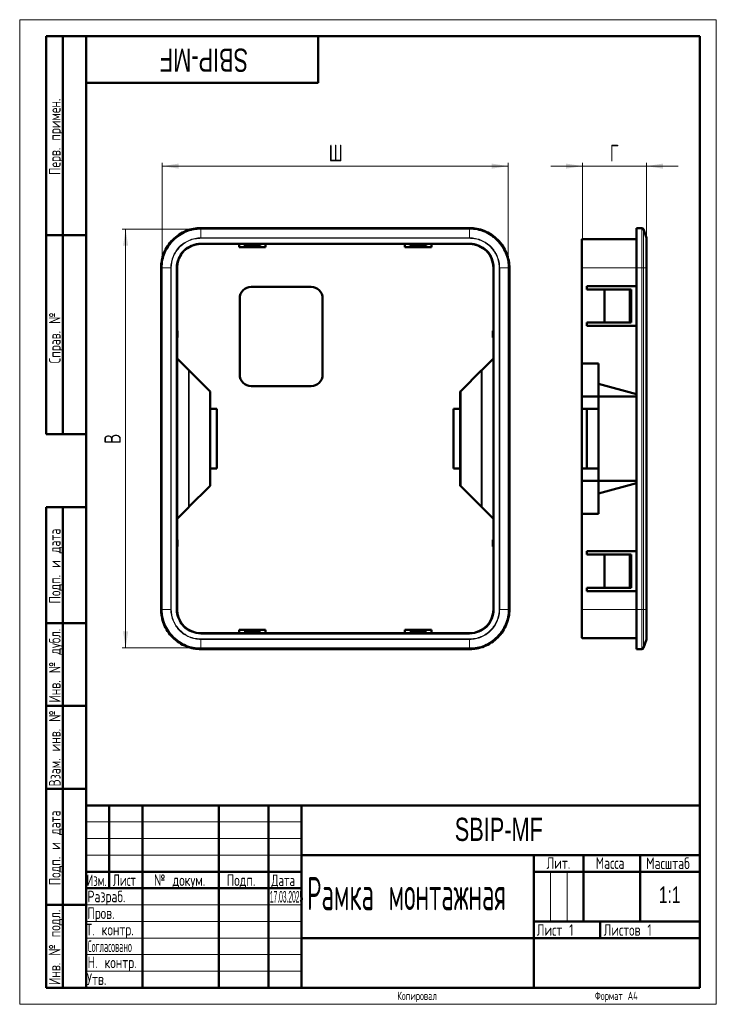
# Model space of a CAD drawing. Header units: millimetres. Extents: x 0 to 210, y 0 to 297.
import ezdxf

# ---------------------------------------------------------------- set-up
doc = ezdxf.new("R2010")
doc.units = ezdxf.units.MM
doc.layers.add('ОСЕВЫЕ', color=7, linetype='Continuous')
doc.styles.add('SLDTEXTSTYLE0', font='TXT', dxfattribs={"width": 0.7, "bigfont": 'bigfont'})
doc.styles.add('SLDTEXTSTYLE1', font='TXT', dxfattribs={"width": 0.7})
doc.styles.add('SLDTEXTSTYLE2', font='TXT', dxfattribs={"width": 0.483281, "bigfont": 'bigfont'})
doc.styles.add('SLDTEXTSTYLE3', font='TXT', dxfattribs={"width": 0.343335})
doc.styles.add('SLDTEXTSTYLE4', font='TXT', dxfattribs={"width": 0.510136, "bigfont": 'bigfont'})
doc.styles.add('SLDTEXTSTYLE5', font='TXT', dxfattribs={"width": 0.625377, "bigfont": 'bigfont'})
doc.styles.add('SLDTEXTSTYLE6', font='TXT', dxfattribs={"width": 0.632021, "bigfont": 'bigfont'})
doc.styles.add('SLDTEXTSTYLE7', font='TXT', dxfattribs={"width": 0.648852, "bigfont": 'bigfont'})
doc.styles.add('SLDTEXTSTYLE8', font='TXT', dxfattribs={"width": 0.705079, "bigfont": 'bigfont'})
doc.dimstyles.new('SLDDIMSTYLE0', dxfattribs={"dimtxt": 5, "dimasz": 5, "dimexe": 0, "dimexo": 0.0625, "dimgap": 1.25, "dimtad": 2, "dimdec": 1, "dimrnd": 1e-09, "dimzin": 12, "dimdsep": 46, "dimtxsty": 'SLDTEXTSTYLE1', "dimsah": 1, "dimcen": 0.09, "dimadec": 0, "dimazin": 3, "dimtfac": 1, "dimtdec": 3, "dimtofl": 0, "dimtmove": 0, "dimatfit": 3, "dimfxl": 0, "dimfrac": 2, "dimtolj": 1, "dimtzin": 12, "dimarcsym": 0})
doc.dimstyles.new('SLDDIMSTYLE1', dxfattribs={"dimtxt": 5, "dimasz": 5, "dimexe": 0, "dimexo": 0.0625, "dimgap": 1.25, "dimtad": 2, "dimdec": 1, "dimrnd": 1e-09, "dimzin": 12, "dimdsep": 46, "dimtxsty": 'SLDTEXTSTYLE1', "dimsah": 1, "dimcen": 0.09, "dimadec": 0, "dimazin": 3, "dimtfac": 1, "dimtdec": 3, "dimtmove": 0, "dimatfit": 0, "dimfxl": 0, "dimfrac": 2, "dimtolj": 1, "dimtzin": 12, "dimarcsym": 0})

# ---------------------------------------------------------------- blocks, each defined once
blk = doc.blocks.new('_D')
at = {"color": 7, "linetype": 'Continuous', "lineweight": 0}
for p, q in [((42.96, 222.15), (42.96, 253.83)), ((42.96, 252.83), (147.28, 252.83)), ((147.28, 222.15), (147.28, 253.83))]:
    blk.add_line(p, q, dxfattribs=at)
at = {"color": 7, "linetype": 'Continuous', "lineweight": 18}
for points in [[(42.96, 252.83), (47.96, 252.06), (47.96, 253.6)], [(147.28, 252.83), (142.28, 253.6), (142.28, 252.06)]]:
    blk.add_solid(points, dxfattribs=at)
at = {"color": 7, "linetype": 'Continuous', "lineweight": 18, "insert": (93.16, 259.27), "char_height": 5, "attachment_point": 1, "style": 'SLDTEXTSTYLE0'}
blk.add_mtext('Ш', dxfattribs=at)
blk = doc.blocks.new('_D_1')
at = {"color": 7, "linetype": 'Continuous', "lineweight": 0}
for p, q in [((54.61, 233.79), (30.93, 233.79)), ((31.93, 233.79), (31.93, 107.48)), ((54.61, 107.48), (30.93, 107.48))]:
    blk.add_line(p, q, dxfattribs=at)
at = {"color": 7, "linetype": 'Continuous', "lineweight": 18}
for points in [[(31.93, 233.79), (31.16, 228.79), (32.7, 228.79)], [(31.93, 107.48), (32.7, 112.48), (31.16, 112.48)]]:
    blk.add_solid(points, dxfattribs=at)
at = {"color": 7, "linetype": 'Continuous', "lineweight": 18, "insert": (25.48, 169.04), "char_height": 5, "attachment_point": 1, "rotation": 90, "style": 'SLDTEXTSTYLE0'}
blk.add_mtext('В', dxfattribs=at)
blk = doc.blocks.new('_D_2')
at = {"color": 7, "linetype": 'Continuous', "lineweight": 0}
for p, q in [((169.69, 252.83), (160.08, 252.83)), ((169.69, 230.85), (169.69, 253.83)), ((169.69, 252.83), (188.92, 252.83)), ((188.92, 222.15), (188.92, 253.83)), ((188.92, 252.83), (198.53, 252.83))]:
    blk.add_line(p, q, dxfattribs=at)
at = {"color": 7, "linetype": 'Continuous', "lineweight": 18}
for points in [[(169.69, 252.83), (164.69, 253.6), (164.69, 252.06)], [(188.92, 252.83), (193.92, 252.06), (193.92, 253.6)]]:
    blk.add_solid(points, dxfattribs=at)
at = {"color": 7, "linetype": 'Continuous', "lineweight": 18, "insert": (177.88, 259.27), "char_height": 5, "attachment_point": 1, "style": 'SLDTEXTSTYLE0'}
blk.add_mtext('Г', dxfattribs=at)

msp = doc.modelspace()

# ---------------------------------------------------------------- linework, layer by layer
at = {"color": 7, "linetype": 'Continuous', "lineweight": 50}
for p, q in [((8, 172), (8, 292)), ((20, 292), (8, 292)), ((8, 172), (8, 292)), ((13, 172), (13, 292)), ((13, 172), (13, 292)), ((20, 292), (20, 5)), ((205, 292), (20, 292)), ((20, 292), (20, 5)), ((90, 278), (90, 292)), ((205, 5), (205, 292)), ((20, 278), (90, 278)), ((8, 232), (20, 232)), ((20, 232), (8, 232)), ((54.62, 234.14), (135.62, 234.14)), ((185.94, 234.14), (187.58, 234.14)), ((188.92, 231.21), (188.06, 233.79)), ((54.62, 229.34), (135.62, 229.34)), ((66.12, 228.34), (66.12, 229.34)), ((67.62, 229.34), (67.62, 228.99)), ((72.62, 228.99), (67.62, 228.99)), ((72.62, 229.34), (72.62, 228.99)), ((74.12, 229.34), (74.12, 228.34)), ((116.12, 228.34), (116.12, 229.34)), ((117.62, 229.34), (117.62, 228.99)), ((122.62, 228.99), (117.62, 228.99)), ((122.62, 229.34), (122.62, 228.99)), ((124.12, 229.34), (124.12, 228.34)), ((169.69, 230.84), (185.94, 230.84)), ((74.12, 228.34), (66.12, 228.34)), ((124.12, 228.34), (116.12, 228.34)), ((42.62, 119.14), (42.62, 222.14)), ((47.42, 194.84), (47.42, 222.14)), ((142.82, 222.14), (142.82, 194.84)), ((147.62, 222.14), (147.62, 119.14)), ((169.44, 222.14), (169.44, 193.09)), ((185.94, 119.14), (185.94, 222.14)), ((188.94, 222.14), (188.94, 119.14)), ((69.82, 216.44), (87.82, 216.44)), ((185.94, 216.64), (170.94, 216.64)), ((170.94, 216.64), (170.94, 215.64)), ((170.94, 215.64), (176.34, 215.64)), ((176.34, 215.64), (176.34, 205.64)), ((176.34, 215.64), (183.81, 215.64)), ((183.84, 215.64), (183.81, 215.64)), ((183.94, 215.64), (183.84, 215.64)), ((183.94, 205.64), (183.94, 215.64)), ((183.94, 215.64), (183.96, 215.64)), ((183.96, 215.64), (184.32, 215.64)), ((184.34, 215.64), (184.32, 215.64)), ((184.34, 205.64), (184.34, 215.64)), ((66.32, 189.94), (66.32, 212.94)), ((91.32, 212.94), (91.32, 189.94)), ((170.94, 205.64), (170.94, 204.64)), ((176.34, 205.64), (170.94, 205.64)), ((183.81, 205.64), (176.34, 205.64)), ((183.81, 205.64), (183.84, 205.64)), ((183.84, 205.64), (183.94, 205.64)), ((183.96, 205.64), (183.94, 205.64)), ((184.32, 205.64), (183.96, 205.64)), ((184.32, 205.64), (184.34, 205.64)), ((47.42, 203.14), (47.57, 203.14)), ((47.57, 201.14), (47.57, 203.14)), ((142.67, 203.14), (142.67, 201.14)), ((142.82, 203.14), (142.67, 203.14)), ((170.94, 204.64), (185.94, 204.64)), ((47.42, 201.14), (47.57, 201.14)), ((142.67, 201.14), (142.82, 201.14)), ((47.42, 146.44), (47.42, 194.84)), ((50.87, 191.39), (47.42, 194.84)), ((142.82, 194.84), (139.37, 191.39)), ((142.82, 194.84), (142.82, 146.44)), ((169.44, 193.09), (169.44, 183.34)), ((169.69, 193.34), (174.49, 193.34)), ((174.49, 193.34), (174.49, 187.19)), ((50.87, 191.39), (51.11, 191.15)), ((57.17, 185.09), (51.11, 191.15)), ((139.13, 191.15), (133.07, 185.09)), ((139.13, 191.15), (139.37, 191.39)), ((185.94, 184.04), (174.49, 187.19)), ((174.49, 187.19), (174.49, 183.34)), ((57.42, 184.84), (57.17, 185.09)), ((57.42, 156.44), (57.42, 184.84)), ((87.82, 186.44), (69.82, 186.44)), ((133.07, 185.09), (132.82, 184.84)), ((132.82, 184.84), (132.82, 156.44)), ((169.44, 183.34), (174.49, 183.34)), ((169.44, 183.34), (169.44, 179.64)), ((174.49, 183.34), (185.94, 183.34)), ((174.49, 183.34), (174.49, 157.94)), ((59.42, 179.64), (57.42, 179.64)), ((59.42, 179.64), (59.42, 161.64)), ((130.82, 161.64), (130.82, 179.64)), ((132.82, 179.64), (130.82, 179.64)), ((174.49, 179.64), (169.44, 179.64)), ((169.44, 179.64), (169.44, 161.64)), ((170.94, 179.64), (170.94, 161.64)), ((8, 172), (20, 172)), ((57.42, 161.64), (59.42, 161.64)), ((130.82, 161.64), (132.82, 161.64)), ((169.44, 161.64), (174.49, 161.64)), ((169.44, 161.64), (169.44, 157.94)), ((169.44, 157.94), (169.44, 148.19)), ((174.49, 157.94), (169.44, 157.94)), ((174.49, 157.94), (174.49, 154.08)), ((185.94, 157.94), (174.49, 157.94)), ((51.11, 150.13), (57.17, 156.19)), ((57.17, 156.19), (57.42, 156.44)), ((132.82, 156.44), (133.07, 156.19)), ((133.07, 156.19), (139.13, 150.13)), ((174.49, 154.08), (185.94, 157.23)), ((174.49, 147.94), (174.49, 154.08)), ((8, 5), (8, 150)), ((8, 150), (20, 150)), ((13, 5), (13, 150)), ((47.42, 146.44), (50.87, 149.89)), ((51.11, 150.13), (50.87, 149.89)), ((139.37, 149.89), (139.13, 150.13)), ((139.37, 149.89), (142.82, 146.44)), ((47.42, 119.14), (47.42, 146.44)), ((142.82, 146.44), (142.82, 119.14)), ((169.44, 148.19), (169.44, 119.14)), ((169.69, 147.94), (174.49, 147.94)), ((47.57, 140.14), (47.42, 140.14)), ((47.57, 138.14), (47.57, 140.14)), ((142.82, 140.14), (142.67, 140.14)), ((142.67, 140.14), (142.67, 138.14)), ((47.42, 138.14), (47.57, 138.14)), ((142.67, 138.14), (142.82, 138.14)), ((185.94, 136.64), (170.94, 136.64)), ((170.94, 136.64), (170.94, 135.64)), ((170.94, 135.64), (176.34, 135.64)), ((176.34, 135.64), (176.34, 125.64)), ((176.34, 135.64), (183.81, 135.64)), ((183.84, 135.64), (183.81, 135.64)), ((183.94, 135.64), (183.84, 135.64)), ((183.94, 125.64), (183.94, 135.64)), ((183.94, 135.64), (183.96, 135.64)), ((183.96, 135.64), (184.32, 135.64)), ((184.34, 135.64), (184.32, 135.64)), ((184.34, 125.64), (184.34, 135.64)), ((170.94, 125.64), (170.94, 124.64)), ((176.34, 125.64), (170.94, 125.64)), ((183.81, 125.64), (176.34, 125.64)), ((183.81, 125.64), (183.84, 125.64)), ((183.84, 125.64), (183.94, 125.64)), ((183.96, 125.64), (183.94, 125.64)), ((184.32, 125.64), (183.96, 125.64)), ((184.32, 125.64), (184.34, 125.64)), ((170.94, 124.64), (185.94, 124.64)), ((20, 115), (8, 115)), ((66.12, 112.94), (74.12, 112.94)), ((66.12, 111.94), (66.12, 112.94)), ((74.12, 112.94), (74.12, 111.94)), ((116.12, 112.94), (124.12, 112.94)), ((116.12, 111.94), (116.12, 112.94)), ((124.12, 112.94), (124.12, 111.94)), ((135.62, 111.94), (54.62, 111.94)), ((67.62, 112.29), (72.62, 112.29)), ((67.62, 111.94), (67.62, 112.29)), ((72.62, 111.94), (72.62, 112.29)), ((117.62, 112.29), (122.62, 112.29)), ((117.62, 111.94), (117.62, 112.29)), ((122.62, 111.94), (122.62, 112.29)), ((169.69, 110.44), (185.94, 110.44)), ((188.92, 110.06), (188.06, 107.48)), ((135.62, 107.14), (54.62, 107.14)), ((185.94, 107.14), (187.58, 107.14)), ((20, 90), (8, 90)), ((20, 65), (8, 65)), ((20, 60), (205, 60)), ((20, 60), (20, 5)), ((27, 35), (27, 60)), ((37, 60), (37, 5)), ((60, 60), (60, 5)), ((75, 60), (75, 5)), ((85, 60), (85, 5)), ((85, 45), (205, 45)), ((155, 45), (155, 5)), ((170, 45), (170, 25)), ((187, 45), (187, 25)), ((20, 40), (85, 40)), ((155, 40), (205, 40)), ((20, 35), (85, 35)), ((8, 30), (20, 30)), ((155, 25), (205, 25)), ((175, 25), (175, 20)), ((85, 20), (205, 20)), ((8, 5), (20, 5)), ((20, 5), (205, 5))]:
    msp.add_line(p, q, dxfattribs=at)
at = {"color": 9, "linetype": 'Continuous', "lineweight": 18}
for p, q in [((54.62, 234.14), (54.62, 233.79)), ((54.62, 231.21), (54.62, 233.79)), ((54.62, 233.79), (135.62, 233.79)), ((135.62, 233.79), (135.62, 234.14)), ((135.62, 233.79), (135.62, 231.21)), ((135.62, 231.21), (54.62, 231.21)), ((54.62, 231.06), (54.62, 231.21)), ((135.62, 231.06), (54.62, 231.06)), ((135.62, 229.59), (54.62, 229.59)), ((54.62, 229.59), (54.62, 229.34)), ((135.62, 231.21), (135.62, 231.06)), ((135.62, 229.34), (135.62, 229.59)), ((42.62, 222.14), (42.96, 222.14)), ((42.96, 119.14), (42.96, 222.14)), ((45.54, 222.14), (42.96, 222.14)), ((45.54, 222.14), (45.54, 119.14)), ((45.7, 222.14), (45.54, 222.14)), ((45.7, 222.14), (45.7, 119.14)), ((47.17, 222.14), (47.17, 119.14)), ((47.42, 222.14), (47.17, 222.14)), ((142.82, 222.14), (143.07, 222.14)), ((143.07, 119.14), (143.07, 222.14)), ((144.54, 119.14), (144.54, 222.14)), ((144.54, 222.14), (144.7, 222.14)), ((144.7, 119.14), (144.7, 222.14)), ((147.28, 222.14), (144.7, 222.14)), ((147.28, 222.14), (147.28, 119.14)), ((147.62, 222.14), (147.28, 222.14)), ((169.69, 222.14), (169.44, 222.14)), ((169.69, 222.14), (185.94, 222.14)), ((169.69, 193.34), (169.69, 222.14)), ((185.94, 222.14), (187.58, 222.14)), ((187.58, 119.14), (187.58, 222.14)), ((187.58, 222.14), (188.06, 222.14)), ((188.06, 119.14), (188.06, 222.14)), ((188.92, 222.14), (188.06, 222.14)), ((188.92, 222.14), (188.92, 119.14)), ((188.94, 222.14), (188.92, 222.14)), ((183.81, 215.64), (183.81, 205.64)), ((183.84, 205.64), (183.84, 215.64)), ((183.96, 205.64), (183.96, 215.64)), ((184.32, 215.64), (184.32, 205.64)), ((50.87, 191.39), (50.87, 149.89)), ((51.11, 150.13), (51.11, 191.15)), ((139.13, 191.15), (139.13, 150.13)), ((139.37, 149.89), (139.37, 191.39)), ((57.17, 185.09), (57.17, 156.19)), ((133.07, 156.19), (133.07, 185.09)), ((169.69, 119.14), (169.69, 147.94)), ((183.81, 135.64), (183.81, 125.64)), ((183.84, 125.64), (183.84, 135.64)), ((183.96, 125.64), (183.96, 135.64)), ((184.32, 135.64), (184.32, 125.64)), ((42.62, 119.14), (42.96, 119.14)), ((42.96, 119.14), (45.54, 119.14)), ((45.7, 119.14), (45.54, 119.14)), ((47.17, 119.14), (47.42, 119.14)), ((142.82, 119.14), (143.07, 119.14)), ((144.54, 119.14), (144.7, 119.14)), ((144.7, 119.14), (147.28, 119.14)), ((147.62, 119.14), (147.28, 119.14)), ((169.69, 119.14), (169.44, 119.14)), ((169.69, 119.14), (185.94, 119.14)), ((185.94, 119.14), (187.58, 119.14)), ((187.58, 119.14), (188.06, 119.14)), ((188.06, 119.14), (188.92, 119.14)), ((188.94, 119.14), (188.92, 119.14)), ((54.62, 111.94), (54.62, 111.69)), ((54.62, 111.69), (135.62, 111.69)), ((54.62, 110.22), (135.62, 110.22)), ((54.62, 110.22), (54.62, 110.06)), ((54.62, 110.06), (135.62, 110.06)), ((54.62, 110.06), (54.62, 107.48)), ((135.62, 111.69), (135.62, 111.94)), ((135.62, 110.22), (135.62, 110.06)), ((135.62, 107.48), (135.62, 110.06)), ((135.62, 107.48), (54.62, 107.48)), ((54.62, 107.14), (54.62, 107.48)), ((135.62, 107.14), (135.62, 107.48))]:
    msp.add_line(p, q, dxfattribs=at)
at = {"color": 7, "linetype": 'Continuous', "lineweight": 18}
for p, q in [((20, 55), (85, 55)), ((20, 50), (85, 50)), ((20, 45), (85, 45)), ((160, 40), (160, 25)), ((165, 40), (165, 25)), ((20, 30), (85, 30)), ((20, 25), (85, 25)), ((20, 20), (85, 20)), ((20, 15), (85, 15)), ((20, 10), (85, 10))]:
    msp.add_line(p, q, dxfattribs=at)
at = {"color": 7, "linetype": 'Continuous', "lineweight": 50}
for centre, radius, start, end in [((187.58, 233.64), 0.5, 18.4349, 90), ((54.62, 222.14), 7.2, 90, 180), ((135.62, 222.14), 7.2, 0, 90), ((169.69, 230.59), 0.25, 90, 180), ((188.44, 231.06), 0.5, 0, 18.4349), ((188.69, 229.59), 0.25, 334.6398, 0), ((69.82, 212.94), 3.5, 90, 180), ((87.82, 212.94), 3.5, 0, 90), ((169.69, 193.09), 0.25, 90, 180), ((69.82, 189.94), 3.5, 180, 270), ((87.82, 189.94), 3.5, 270, 0), ((169.69, 148.19), 0.25, 180, 270), ((54.62, 119.14), 7.2, 180, 270), ((135.62, 119.14), 7.2, 270, 0), ((169.69, 110.69), 0.25, 180, 270), ((188.69, 111.69), 0.25, 0, 24.9403), ((188.44, 110.22), 0.5, 341.5651, 0), ((187.58, 107.64), 0.5, 270, 341.5651)]:
    msp.add_arc(centre, radius, start, end, dxfattribs=at)
for points in [[(54.62, 234.14), (53.89, 234.14), (52.45, 234.01), (50.18, 233.37), (48.01, 232.25), (46.07, 230.68), (44.5, 228.74), (43.38, 226.57), (42.75, 224.31), (42.62, 222.87), (42.62, 222.14)], [(147.62, 222.14), (147.62, 222.87), (147.49, 224.31), (146.86, 226.57), (145.73, 228.74), (144.17, 230.68), (142.23, 232.25), (140.05, 233.37), (137.79, 234.01), (136.35, 234.14), (135.62, 234.14)], [(42.62, 119.14), (42.62, 118.4), (42.75, 116.97), (43.38, 114.7), (44.5, 112.53), (46.07, 110.59), (48.01, 109.02), (50.18, 107.9), (52.45, 107.26), (53.89, 107.14), (54.62, 107.14)], [(135.62, 107.14), (136.35, 107.14), (137.79, 107.26), (140.05, 107.9), (142.23, 109.02), (144.17, 110.59), (145.73, 112.53), (146.86, 114.7), (147.49, 116.97), (147.62, 118.4), (147.62, 119.14)]]:
    msp.add_open_spline(points, degree=3, dxfattribs=at)
at = {"color": 9, "linetype": 'Continuous', "lineweight": 18}
for points, knots in [([(54.62, 233.79), (54.24, 233.79), (53.86, 233.78), (53.1, 233.7), (52.72, 233.64), (51.59, 233.42), (50.86, 233.2), (49.46, 232.62), (48.78, 232.25), (47.51, 231.41), (46.92, 230.92), (46.1, 230.11), (45.84, 229.82), (45.36, 229.23), (45.13, 228.92), (44.5, 227.98), (44.14, 227.31), (43.55, 225.89), (43.33, 225.16), (43.04, 223.67), (42.96, 222.91), (42.96, 222.14)], [0, 0, 0, 0, 0.0625, 0.0625, 0.125, 0.125, 0.25, 0.25, 0.375, 0.375, 0.5, 0.5, 0.5625, 0.5625, 0.625, 0.625, 0.75, 0.75, 0.875, 0.875, 1, 1, 1, 1]), ([(147.28, 222.14), (147.28, 222.52), (147.26, 222.9), (147.18, 223.66), (147.13, 224.04), (146.9, 225.16), (146.68, 225.89), (146.1, 227.29), (145.73, 227.98), (144.89, 229.24), (144.41, 229.83), (143.59, 230.65), (143.3, 230.91), (142.71, 231.39), (142.41, 231.62), (141.46, 232.25), (140.79, 232.61), (139.37, 233.2), (138.64, 233.42), (137.15, 233.72), (136.39, 233.79), (135.62, 233.79)], [0, 0, 0, 0, 0.0625, 0.0625, 0.125, 0.125, 0.25, 0.25, 0.375, 0.375, 0.5, 0.5, 0.5625, 0.5625, 0.625, 0.625, 0.75, 0.75, 0.875, 0.875, 1, 1, 1, 1]), ([(188.06, 233.79), (188.06, 233.79), (188.06, 233.78), (188.06, 233.7), (188.06, 233.64), (188.06, 233.42), (188.06, 233.2), (188.06, 232.62), (188.06, 232.25), (188.06, 231.41), (188.06, 230.92), (188.06, 230.11), (188.06, 229.82), (188.06, 229.23), (188.06, 228.92), (188.06, 227.98), (188.06, 227.31), (188.06, 225.89), (188.06, 225.16), (188.06, 223.67), (188.06, 222.91), (188.06, 222.14)], [0, 0, 0, 0, 0.0625, 0.0625, 0.125, 0.125, 0.25, 0.25, 0.375, 0.375, 0.5, 0.5, 0.5625, 0.5625, 0.625, 0.625, 0.75, 0.75, 0.875, 0.875, 1, 1, 1, 1]), ([(45.54, 222.14), (45.54, 222.74), (45.6, 223.33), (45.77, 224.2), (45.85, 224.48), (46.02, 225.05), (46.12, 225.34), (46.46, 226.16), (46.74, 226.68), (47.4, 227.67), (47.78, 228.14), (48.62, 228.97), (49.08, 229.35), (49.82, 229.84), (50.08, 230), (50.6, 230.28), (50.87, 230.41), (51.41, 230.63), (51.69, 230.73), (52.26, 230.91), (52.55, 230.98), (53.43, 231.15), (54.02, 231.21), (54.62, 231.21)], [0, 0, 0, 0, 0.125, 0.125, 0.1875, 0.1875, 0.25, 0.25, 0.375, 0.375, 0.5, 0.5, 0.625, 0.625, 0.6875, 0.6875, 0.75, 0.75, 0.8125, 0.8125, 0.875, 0.875, 1, 1, 1, 1]), ([(54.62, 231.06), (54.52, 231.05), (54.33, 231.05), (54.03, 231.04), (53.74, 231.01), (53.45, 230.98), (53.16, 230.94), (52.68, 230.85), (52.02, 230.68), (51.19, 230.39), (50.4, 230.01), (49.4, 229.41), (48.27, 228.48), (47.34, 227.34), (46.74, 226.34), (46.36, 225.56), (46.07, 224.73), (45.88, 223.97), (45.77, 223.3), (45.71, 222.72), (45.7, 222.33), (45.7, 222.14)], [0, 0, 0, 0, 0.020911, 0.0418, 0.062689, 0.083602, 0.10456, 0.125586, 0.188489, 0.250594, 0.312782, 0.375641, 0.500022, 0.625133, 0.687786, 0.749744, 0.811878, 0.875028, 0.916831, 0.958429, 1, 1, 1, 1]), ([(47.17, 222.14), (47.17, 224.11), (47.95, 226.01), (50.75, 228.8), (52.64, 229.59), (54.62, 229.59)], [0, 0, 0, 0, 0.5, 0.5, 1, 1, 1, 1]), ([(135.62, 231.21), (136.22, 231.21), (136.81, 231.15), (137.68, 230.98), (137.97, 230.91), (138.54, 230.74), (138.82, 230.64), (139.64, 230.29), (140.16, 230.01), (141.15, 229.35), (141.62, 228.97), (142.46, 228.14), (142.83, 227.68), (143.32, 226.94), (143.48, 226.68), (143.76, 226.16), (143.89, 225.89), (144.12, 225.34), (144.22, 225.07), (144.39, 224.5), (144.46, 224.21), (144.64, 223.33), (144.7, 222.74), (144.7, 222.14)], [0, 0, 0, 0, 0.125, 0.125, 0.1875, 0.1875, 0.25, 0.25, 0.375, 0.375, 0.5, 0.5, 0.625, 0.625, 0.6875, 0.6875, 0.75, 0.75, 0.8125, 0.8125, 0.875, 0.875, 1, 1, 1, 1]), ([(144.54, 222.14), (144.54, 222.23), (144.53, 222.43), (144.52, 222.72), (144.5, 223.01), (144.46, 223.3), (144.42, 223.59), (144.33, 224.08), (144.17, 224.74), (143.87, 225.56), (143.49, 226.35), (142.89, 227.35), (141.97, 228.49), (140.83, 229.41), (139.83, 230.01), (139.04, 230.39), (138.21, 230.68), (137.46, 230.87), (136.78, 230.98), (136.2, 231.04), (135.81, 231.05), (135.62, 231.06)], [0, 0, 0, 0, 0.0209111, 0.0418001, 0.0626895, 0.0836019, 0.1045601, 0.1255864, 0.1884894, 0.2505943, 0.3127822, 0.3756412, 0.5000224, 0.6251334, 0.6877863, 0.749744, 0.811878, 0.8750279, 0.9168315, 0.9584294, 1, 1, 1, 1]), ([(135.62, 229.59), (137.59, 229.59), (139.49, 228.8), (142.28, 226.01), (143.07, 224.11), (143.07, 222.14)], [0, 0, 0, 0, 0.5, 0.5, 1, 1, 1, 1]), ([(169.69, 230.84), (169.69, 230.84), (169.69, 230.78), (169.69, 230.61), (169.69, 230.54), (169.69, 230.38), (169.69, 230.28), (169.69, 229.95), (169.69, 229.69), (169.69, 229.06), (169.69, 228.69), (169.69, 227.89), (169.69, 227.45), (169.69, 226.74), (169.69, 226.49), (169.69, 225.99), (169.69, 225.73), (169.69, 224.95), (169.69, 224.4), (169.69, 223.28), (169.69, 222.71), (169.69, 222.14)], [0, 0, 0, 0, 0.125, 0.125, 0.1875, 0.1875, 0.25, 0.25, 0.375, 0.375, 0.5, 0.5, 0.625, 0.625, 0.6875, 0.6875, 0.75, 0.75, 0.875, 0.875, 1, 1, 1, 1]), ([(42.96, 119.14), (42.96, 118.76), (42.98, 118.38), (43.05, 117.62), (43.11, 117.23), (43.33, 116.11), (43.55, 115.38), (44.14, 113.98), (44.5, 113.3), (45.35, 112.03), (45.83, 111.44), (46.65, 110.62), (46.93, 110.36), (47.52, 109.88), (47.83, 109.65), (48.78, 109.02), (49.45, 108.66), (50.87, 108.07), (51.6, 107.85), (53.08, 107.55), (53.85, 107.48), (54.62, 107.48)], [0, 0, 0, 0, 0.0625, 0.0625, 0.125, 0.125, 0.25, 0.25, 0.375, 0.375, 0.5, 0.5, 0.5625, 0.5625, 0.625, 0.625, 0.75, 0.75, 0.875, 0.875, 1, 1, 1, 1]), ([(54.62, 110.06), (54.02, 110.06), (53.43, 110.12), (52.56, 110.29), (52.27, 110.36), (51.7, 110.54), (51.42, 110.64), (50.59, 110.98), (50.07, 111.26), (49.09, 111.92), (48.62, 112.3), (47.78, 113.14), (47.41, 113.59), (46.91, 114.34), (46.76, 114.59), (46.48, 115.12), (46.35, 115.38), (46.12, 115.93), (46.02, 116.21), (45.85, 116.77), (45.78, 117.07), (45.6, 117.94), (45.54, 118.54), (45.54, 119.14)], [0, 0, 0, 0, 0.125, 0.125, 0.1875, 0.1875, 0.25, 0.25, 0.375, 0.375, 0.5, 0.5, 0.625, 0.625, 0.6875, 0.6875, 0.75, 0.75, 0.8125, 0.8125, 0.875, 0.875, 1, 1, 1, 1]), ([(45.7, 119.14), (45.7, 119.04), (45.7, 118.84), (45.72, 118.55), (45.74, 118.26), (45.77, 117.97), (45.82, 117.68), (45.91, 117.2), (46.07, 116.53), (46.37, 115.71), (46.74, 114.92), (47.35, 113.92), (48.27, 112.78), (49.41, 111.86), (50.41, 111.26), (51.2, 110.88), (52.02, 110.59), (52.78, 110.4), (53.46, 110.29), (54.04, 110.23), (54.42, 110.22), (54.62, 110.22)], [0, 0, 0, 0, 0.020911, 0.0418, 0.062689, 0.083602, 0.10456, 0.125586, 0.188489, 0.250594, 0.312782, 0.375641, 0.500022, 0.625133, 0.687786, 0.749744, 0.811878, 0.875028, 0.916831, 0.958429, 1, 1, 1, 1]), ([(54.62, 111.69), (52.64, 111.69), (50.75, 112.47), (47.95, 115.27), (47.17, 117.16), (47.17, 119.14)], [0, 0, 0, 0, 0.5, 0.5, 1, 1, 1, 1]), ([(135.62, 110.22), (135.72, 110.22), (135.91, 110.22), (136.2, 110.24), (136.49, 110.26), (136.79, 110.29), (137.08, 110.34), (137.56, 110.42), (138.22, 110.59), (139.04, 110.89), (139.83, 111.26), (140.83, 111.86), (141.97, 112.79), (142.89, 113.93), (143.5, 114.93), (143.87, 115.72), (144.17, 116.54), (144.36, 117.3), (144.47, 117.97), (144.53, 118.55), (144.53, 118.94), (144.54, 119.14)], [0, 0, 0, 0, 0.0209111, 0.0418001, 0.0626895, 0.0836019, 0.1045601, 0.1255864, 0.1884894, 0.2505943, 0.3127822, 0.3756412, 0.5000224, 0.6251334, 0.6877863, 0.749744, 0.811878, 0.8750279, 0.9168315, 0.9584294, 1, 1, 1, 1]), ([(143.07, 119.14), (143.07, 117.16), (142.28, 115.27), (139.49, 112.47), (137.59, 111.69), (135.62, 111.69)], [0, 0, 0, 0, 0.5, 0.5, 1, 1, 1, 1]), ([(144.7, 119.14), (144.7, 118.54), (144.64, 117.95), (144.46, 117.08), (144.39, 116.79), (144.22, 116.22), (144.12, 115.93), (143.77, 115.11), (143.49, 114.59), (142.84, 113.6), (142.46, 113.14), (141.62, 112.3), (141.16, 111.93), (140.42, 111.43), (140.16, 111.27), (139.64, 110.99), (139.37, 110.87), (138.83, 110.64), (138.55, 110.54), (137.98, 110.37), (137.69, 110.29), (136.81, 110.12), (136.22, 110.06), (135.62, 110.06)], [0, 0, 0, 0, 0.125, 0.125, 0.1875, 0.1875, 0.25, 0.25, 0.375, 0.375, 0.5, 0.5, 0.625, 0.625, 0.6875, 0.6875, 0.75, 0.75, 0.8125, 0.8125, 0.875, 0.875, 1, 1, 1, 1]), ([(135.62, 107.48), (136, 107.48), (136.38, 107.5), (137.14, 107.57), (137.52, 107.63), (138.65, 107.85), (139.37, 108.07), (140.78, 108.65), (141.46, 109.02), (142.73, 109.87), (143.32, 110.35), (144.13, 111.16), (144.39, 111.45), (144.88, 112.04), (145.1, 112.35), (145.73, 113.3), (146.09, 113.96), (146.68, 115.39), (146.9, 116.11), (147.2, 117.6), (147.28, 118.36), (147.28, 119.14)], [0, 0, 0, 0, 0.0625, 0.0625, 0.125, 0.125, 0.25, 0.25, 0.375, 0.375, 0.5, 0.5, 0.5625, 0.5625, 0.625, 0.625, 0.75, 0.75, 0.875, 0.875, 1, 1, 1, 1]), ([(169.69, 119.14), (169.69, 118.56), (169.69, 118), (169.69, 117.16), (169.69, 116.89), (169.69, 116.34), (169.69, 116.07), (169.69, 115.28), (169.69, 114.78), (169.69, 113.83), (169.69, 113.39), (169.69, 112.58), (169.69, 112.23), (169.69, 111.75), (169.69, 111.6), (169.69, 111.33), (169.69, 111.21), (169.69, 110.88), (169.69, 110.72), (169.69, 110.49), (169.69, 110.44), (169.69, 110.44)], [0, 0, 0, 0, 0.125, 0.125, 0.1875, 0.1875, 0.25, 0.25, 0.375, 0.375, 0.5, 0.5, 0.625, 0.625, 0.6875, 0.6875, 0.75, 0.75, 0.875, 0.875, 1, 1, 1, 1]), ([(188.06, 119.14), (188.06, 118.76), (188.06, 118.38), (188.06, 117.62), (188.06, 117.23), (188.06, 116.11), (188.06, 115.38), (188.06, 113.98), (188.06, 113.3), (188.06, 112.03), (188.06, 111.44), (188.06, 110.62), (188.06, 110.36), (188.06, 109.88), (188.06, 109.65), (188.06, 109.02), (188.06, 108.66), (188.06, 108.07), (188.06, 107.85), (188.06, 107.55), (188.06, 107.48), (188.06, 107.48)], [0, 0, 0, 0, 0.0625, 0.0625, 0.125, 0.125, 0.25, 0.25, 0.375, 0.375, 0.5, 0.5, 0.5625, 0.5625, 0.625, 0.625, 0.75, 0.75, 0.875, 0.875, 1, 1, 1, 1])]:
    msp.add_open_spline(points, degree=3, knots=knots, dxfattribs=at)
at = {"color": 7, "linetype": 'Continuous', "lineweight": 50}
for points, knots in [([(185.94, 222.14), (185.94, 222.93), (185.94, 223.71), (185.94, 224.86), (185.94, 225.25), (185.94, 226), (185.94, 226.37), (185.94, 227.1), (185.94, 227.45), (185.94, 228.15), (185.94, 228.49), (185.94, 229.47), (185.94, 230.07), (185.94, 230.9), (185.94, 231.17), (185.94, 231.67), (185.94, 231.9), (185.94, 232.55), (185.94, 232.92), (185.94, 233.37), (185.94, 233.51), (185.94, 233.73), (185.94, 233.83), (185.94, 234.06), (185.94, 234.14), (185.94, 234.14)], [0, 0, 0, 0, 0.125, 0.125, 0.1875, 0.1875, 0.25, 0.25, 0.3125, 0.3125, 0.375, 0.375, 0.5, 0.5, 0.5625, 0.5625, 0.625, 0.625, 0.75, 0.75, 0.8125, 0.8125, 0.875, 0.875, 1, 1, 1, 1]), ([(169.44, 222.14), (169.44, 222.69), (169.44, 223.25), (169.44, 224.06), (169.44, 224.33), (169.44, 224.86), (169.44, 225.12), (169.44, 225.63), (169.44, 225.88), (169.44, 226.36), (169.44, 226.6), (169.44, 227.3), (169.44, 227.72), (169.44, 228.5), (169.44, 228.86), (169.44, 229.47), (169.44, 229.73), (169.44, 230.05), (169.44, 230.14), (169.44, 230.3), (169.44, 230.37), (169.44, 230.53), (169.44, 230.59), (169.44, 230.59)], [0, 0, 0, 0, 0.125, 0.125, 0.1875, 0.1875, 0.25, 0.25, 0.3125, 0.3125, 0.375, 0.375, 0.5, 0.5, 0.625, 0.625, 0.75, 0.75, 0.8125, 0.8125, 0.875, 0.875, 1, 1, 1, 1]), ([(188.92, 222.14), (188.92, 222.74), (188.92, 223.33), (188.92, 224.2), (188.92, 224.48), (188.92, 225.05), (188.92, 225.34), (188.92, 226.16), (188.92, 226.68), (188.92, 227.67), (188.92, 228.14), (188.92, 228.97), (188.92, 229.35), (188.92, 229.84), (188.92, 230), (188.92, 230.28), (188.92, 230.41), (188.92, 230.63), (188.92, 230.73), (188.92, 230.91), (188.92, 230.98), (188.92, 231.15), (188.92, 231.21), (188.92, 231.21)], [0, 0, 0, 0, 0.125, 0.125, 0.1875, 0.1875, 0.25, 0.25, 0.375, 0.375, 0.5, 0.5, 0.625, 0.625, 0.6875, 0.6875, 0.75, 0.75, 0.8125, 0.8125, 0.875, 0.875, 1, 1, 1, 1]), ([(188.94, 231.06), (188.94, 231.05), (188.94, 231.05), (188.94, 231.04), (188.94, 231.01), (188.94, 230.98), (188.94, 230.94), (188.94, 230.85), (188.94, 230.68), (188.94, 230.39), (188.94, 230.01), (188.94, 229.41), (188.94, 228.48), (188.94, 227.34), (188.94, 226.34), (188.94, 225.56), (188.94, 224.73), (188.94, 223.97), (188.94, 223.3), (188.94, 222.72), (188.94, 222.33), (188.94, 222.14)], [0, 0, 0, 0, 0.020911, 0.0418, 0.062689, 0.083602, 0.10456, 0.125586, 0.188489, 0.250594, 0.312782, 0.375641, 0.500022, 0.625133, 0.687786, 0.749744, 0.811878, 0.875028, 0.916831, 0.958429, 1, 1, 1, 1]), ([(169.44, 110.69), (169.44, 110.69), (169.44, 110.74), (169.44, 110.9), (169.44, 110.97), (169.44, 111.13), (169.44, 111.23), (169.44, 111.44), (169.44, 111.56), (169.44, 111.82), (169.44, 111.96), (169.44, 112.42), (169.44, 112.77), (169.44, 113.55), (169.44, 113.99), (169.44, 114.91), (169.44, 115.39), (169.44, 116.16), (169.44, 116.42), (169.44, 116.95), (169.44, 117.22), (169.44, 118.03), (169.44, 118.58), (169.44, 119.14)], [0, 0, 0, 0, 0.125, 0.125, 0.1875, 0.1875, 0.25, 0.25, 0.3125, 0.3125, 0.375, 0.375, 0.5, 0.5, 0.625, 0.625, 0.75, 0.75, 0.8125, 0.8125, 0.875, 0.875, 1, 1, 1, 1]), ([(185.94, 107.14), (185.94, 107.14), (185.94, 107.21), (185.94, 107.44), (185.94, 107.54), (185.94, 107.77), (185.94, 107.9), (185.94, 108.2), (185.94, 108.37), (185.94, 108.74), (185.94, 108.95), (185.94, 109.61), (185.94, 110.1), (185.94, 110.93), (185.94, 111.22), (185.94, 111.83), (185.94, 112.15), (185.94, 113.13), (185.94, 113.82), (185.94, 114.91), (185.94, 115.28), (185.94, 116.04), (185.94, 116.42), (185.94, 117.56), (185.94, 118.34), (185.94, 119.14)], [0, 0, 0, 0, 0.125, 0.125, 0.1875, 0.1875, 0.25, 0.25, 0.3125, 0.3125, 0.375, 0.375, 0.5, 0.5, 0.5625, 0.5625, 0.625, 0.625, 0.75, 0.75, 0.8125, 0.8125, 0.875, 0.875, 1, 1, 1, 1]), ([(188.92, 110.06), (188.92, 110.06), (188.92, 110.12), (188.92, 110.29), (188.92, 110.36), (188.92, 110.54), (188.92, 110.64), (188.92, 110.98), (188.92, 111.26), (188.92, 111.92), (188.92, 112.3), (188.92, 113.14), (188.92, 113.59), (188.92, 114.34), (188.92, 114.59), (188.92, 115.12), (188.92, 115.38), (188.92, 115.93), (188.92, 116.21), (188.92, 116.77), (188.92, 117.07), (188.92, 117.94), (188.92, 118.54), (188.92, 119.14)], [0, 0, 0, 0, 0.125, 0.125, 0.1875, 0.1875, 0.25, 0.25, 0.375, 0.375, 0.5, 0.5, 0.625, 0.625, 0.6875, 0.6875, 0.75, 0.75, 0.8125, 0.8125, 0.875, 0.875, 1, 1, 1, 1]), ([(188.94, 119.14), (188.94, 119.04), (188.94, 118.84), (188.94, 118.55), (188.94, 118.26), (188.94, 117.97), (188.94, 117.68), (188.94, 117.2), (188.94, 116.53), (188.94, 115.71), (188.94, 114.92), (188.94, 113.92), (188.94, 112.78), (188.94, 111.86), (188.94, 111.26), (188.94, 110.88), (188.94, 110.59), (188.94, 110.4), (188.94, 110.29), (188.94, 110.23), (188.94, 110.22), (188.94, 110.22)], [0, 0, 0, 0, 0.020911, 0.0418, 0.062689, 0.083602, 0.10456, 0.125586, 0.188489, 0.250594, 0.312782, 0.375641, 0.500022, 0.625133, 0.687786, 0.749744, 0.811878, 0.875028, 0.916831, 0.958429, 1, 1, 1, 1])]:
    msp.add_open_spline(points, degree=3, knots=knots, dxfattribs=at)
at = {"color": 9, "linetype": 'Continuous', "lineweight": 18}
for points in [[(187.58, 234.14), (187.58, 234.14), (187.58, 234.01), (187.58, 233.37), (187.58, 232.25), (187.58, 230.68), (187.58, 228.74), (187.58, 226.57), (187.58, 224.31), (187.58, 222.87), (187.58, 222.14)], [(187.58, 119.14), (187.58, 118.4), (187.58, 116.97), (187.58, 114.7), (187.58, 112.53), (187.58, 110.59), (187.58, 109.02), (187.58, 107.9), (187.58, 107.26), (187.58, 107.14), (187.58, 107.14)]]:
    msp.add_open_spline(points, degree=3, dxfattribs=at)
at = {"layer": 'ОСЕВЫЕ', "lineweight": 18}
for p, q in [((0, 297), (210, 297)), ((0, 297), (0, 0)), ((210, 297), (210, 0)), ((0, 0), (210, 0))]:
    msp.add_line(p, q, dxfattribs=at)

# ---------------------------------------------------------------- texts
at = {"color": 7, "linetype": 'Continuous', "lineweight": 0, "attachment_point": 2}
for s, insert, char_height, rotation, style in [('SBIP-MF', (55.56, 281.29), 7, 180, 'SLDTEXTSTYLE1'), ('Перв. примен.', (8.82, 261.68), 3.5, 90, 'SLDTEXTSTYLE0'), ('Справ. №', (8.82, 201.01), 3.5, 90, 'SLDTEXTSTYLE0'), ('Подп. и дата', (8.82, 132.18), 3.5, 90, 'SLDTEXTSTYLE0'), ('Инв. № дубл.', (8.82, 102.14), 3.5, 90, 'SLDTEXTSTYLE0'), ('Взам. инв. №', (8.82, 77.2), 3.5, 90, 'SLDTEXTSTYLE0'), ('Подп. и дата', (8.82, 47.18), 3.5, 90, 'SLDTEXTSTYLE0'), ('Инв. № подл.', (8.77, 17.18), 3.5, 90, 'SLDTEXTSTYLE0')]:
    msp.add_mtext(s, dxfattribs=dict(at, insert=insert, char_height=char_height, rotation=rotation, style=style))
at = {"color": 7, "linetype": 'Continuous', "lineweight": 0}
for s, insert, char_height, attachment_point, style in [('SBIP-MF', (144.44, 56.27), 7, 2, 'SLDTEXTSTYLE1'), ('Масштаб', (195.43, 44.29), 3.5, 2, 'SLDTEXTSTYLE8'), ('Лит.', (162.41, 44.35), 3.5, 2, 'SLDTEXTSTYLE0'), ('Масса', (177.99, 44.35), 3.5, 2, 'SLDTEXTSTYLE0'), ('Изм.', (23.19, 39.14), 3.5, 2, 'SLDTEXTSTYLE5'), ('Лист', (31.56, 39.2), 3.5, 2, 'SLDTEXTSTYLE6'), ('№ докум.', (48.22, 39.2), 3.5, 2, 'SLDTEXTSTYLE0'), ('Подп.', (66.74, 39.2), 3.5, 2, 'SLDTEXTSTYLE0'), ('Дата', (79.44, 39.14), 3.5, 2, 'SLDTEXTSTYLE7'), ('Рамка монтажная', (86.61, 38.39), 10, 1, 'SLDTEXTSTYLE4'), ('Разраб.', (20.44, 34.27), 3.5, 1, 'SLDTEXTSTYLE0'), ('17.03.2025', (75.41, 34.19), 3.5, 1, 'SLDTEXTSTYLE3'), ('1:1', (195.95, 35.54), 5, 2, 'SLDTEXTSTYLE1'), ('Пров.', (20.37, 29.24), 3.5, 1, 'SLDTEXTSTYLE0'), ('Т. контр.', (20.03, 24.28), 3.5, 1, 'SLDTEXTSTYLE0'), ('Лист 1', (155.86, 24.17), 3.5, 1, 'SLDTEXTSTYLE0'), ('Листов 1', (176.04, 24.17), 3.5, 1, 'SLDTEXTSTYLE0'), ('Согласовано', (20.5, 19.26), 3.5, 1, 'SLDTEXTSTYLE2'), ('Н. контр.', (20.45, 14.39), 3.5, 1, 'SLDTEXTSTYLE0'), ('Утв.', (20.25, 9.33), 3.5, 1, 'SLDTEXTSTYLE0'), ('Копировал', (119.8, 3.81), 2.5, 2, 'SLDTEXTSTYLE0'), ('Копировал', (119.8, 3.81), 2.5, 2, 'SLDTEXTSTYLE0'), ('Формат А4', (179.84, 3.81), 2.5, 2, 'SLDTEXTSTYLE0')]:
    msp.add_mtext(s, dxfattribs=dict(at, insert=insert, char_height=char_height, attachment_point=attachment_point, style=style))

# ---------------------------------------------------------------- dimensions: what is measured, and where the dimension line sits
at = {"color": 7, "linetype": 'Continuous', "lineweight": 18}
for base, p1, p2, text, dimstyle, picture, middle in [((147.28, 252.83), (42.96, 222.14), (147.28, 222.14), 'Ш', 'SLDDIMSTYLE0', '_D', (95.12, 252.83)), ((188.92, 252.83), (169.69, 230.84), (188.92, 222.14), 'Г', 'SLDDIMSTYLE1', '_D_2', (179.3, 252.83))]:
    dim = msp.add_linear_dim(base=base, p1=p1, p2=p2, text=text, dimstyle=dimstyle, dxfattribs=at)
    dim.commit()
    dim.dimension.update_dxf_attribs({"geometry": picture, "text_midpoint": middle, "dimtype": 160})
dim = msp.add_linear_dim(base=(31.93, 107.48), p1=(54.62, 233.79), p2=(54.62, 107.48), angle=90, text='В', dimstyle='SLDDIMSTYLE0', dxfattribs=at)
dim.commit()
dim.dimension.update_dxf_attribs({"geometry": '_D_1', "text_midpoint": (31.93, 170.64), "dimtype": 160})

doc.saveas('drawing.dxf')
